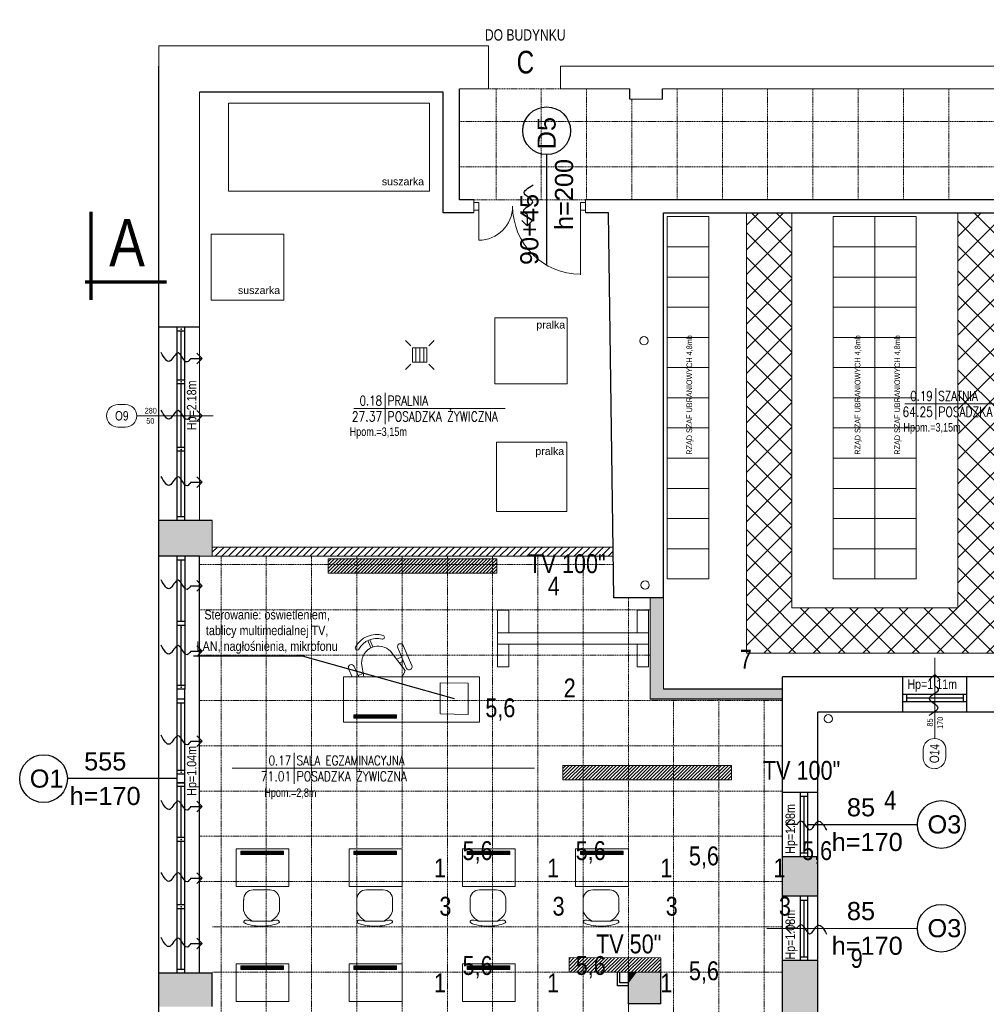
# Model space of a CAD drawing. Header units: millimetres. Extents: x -523 to 1404227, y -783705 to 1038705.
# Tile 45 of 256: x 352381 to 365192, y 12282 to 25327. Entities that reach past the tile are written whole.
import ezdxf
from ezdxf.enums import TextEntityAlignment as Align

# ---------------------------------------------------------------- set-up
doc = ezdxf.new("R2010")
doc.units = ezdxf.units.MM
doc.linetypes.add('DASHEDX2', pattern=[1.5, 1, -0.5])
for name, color, linetype, lineweight in [('13. Podpisy', 7, 'Continuous', 18), ('3. Opis stolarki drzwiowej i okiennej', 5, 'Continuous', 30), ('7. Projektowana ściana murowana', 7, 'Continuous', 13), ('BA_drz', 7, 'Continuous', 18), ('BA_KS_ist.', 34, 'Continuous', 13), ('BA_met', 7, 'Continuous', 18), ('BA_sym', 7, 'Continuous', 18), ('BA_txc', 1, 'Continuous', 18), ('BA_txs', 2, 'Continuous', 18), ('Cienka', 7, 'Continuous', 18), ('mm_Wentylacja', 5, 'Continuous', 50), ('mm_wentylacja_bloki', 7, 'Continuous', 18), ('PG_PRZERYWANE_ŚREDNIE', 1, 'DASHEDX2', 18), ('PG_WIDOKOWE_CIENKIE', 7, 'Continuous', 18), ('PG_WYPOSAŻENIE', 1, 'Continuous', 18), ('PG_ŚCIANY_DZIAŁOWE', 3, 'Continuous', 18), ('Przekrojowa', 60, 'Continuous', 18)]:
    doc.layers.add(name, color=color, linetype=linetype, lineweight=lineweight)
doc.styles.add('BIKTC', font='bikromsw.shx', dxfattribs={"width": 0.8})
doc.styles.add('BIKTS', font='bikromsw.shx', dxfattribs={"width": 0.85})
doc.styles.add('BIKWYM', font='BIKROMSW.SHX', dxfattribs={"width": 0.8})
doc.styles.add('ROMANS', font='romans', dxfattribs={"width": 0.7})
doc.styles.get("Standard").update_dxf_attribs({"font": 'arial.ttf'})

# ---------------------------------------------------------------- blocks, each defined once
blk = doc.blocks.new('bikmet')
blk.add_line((0, 1.65), (0, -1.65))
at = {"style": 'ROMANS', "width": 0.8}
blk.add_attdef('NRPOM', text='', height=1, dxfattribs=at).set_placement((-0.33, 0.33), align=Align.RIGHT)
blk.add_attdef('NWAPOM', (0.25, 0.33), '', height=1, dxfattribs=at)
blk.add_attdef('RAREA', text='', height=1.04, dxfattribs=at).set_placement((-0.33, -0.33), align=Align.TOP_RIGHT)
blk.add_attdef('PODLOGA', text='', height=1.04, dxfattribs=at).set_placement((0.25, -0.33), align=Align.TOP_LEFT)
blk = doc.blocks.new('dr1h901')
at = {"color": 0}
blk.add_line((-0.5, 0), (-0.5, 1), dxfattribs=at)
blk.add_line((0, 0.362), (0, -0.266))
blk.add_arc((-0.5, 0), 1, 0, 90, dxfattribs=at)
blk = doc.blocks.new('symdrz')
blk.add_lwpolyline([(-10, -30, -1), (-10, 30), (10, 30, -1), (10, -30)], format="xyb", close=True)
at = {"style": 'BIKTS', "width": 0.8}
blk.add_attdef('SZERDRZ', text='', height=25, dxfattribs=at).set_placement((77.1, 8.8), align=Align.CENTER)
blk.add_attdef('SYMDRZ', text='', height=25, dxfattribs=at).set_placement((0, 0), align=Align.MIDDLE)
blk.add_attdef('WYSDRZ', text='', height=25, dxfattribs=at).set_placement((77.1, -9.5), align=Align.TOP_CENTER)
blk = doc.blocks.new('podciecie')
at = {"layer": 'mm_Wentylacja', "color": 142, "lineweight": 30}
for p, q in [((23288, -37590.5), (23280.9, -37583.4)), ((23288, -37575.5), (23288, -37590.5)), ((23288, -37590.5), (23295.1, -37583.4))]:
    blk.add_line(p, q, dxfattribs=at)
blk.add_spline([(23288, -37575.5), (23283.2, -37570.7), (23295.2, -37558.8), (23284.2, -37547.8), (23295.8, -37536.2)], degree=3, dxfattribs=at)
blk = doc.blocks.new('A$C6810ecfa')
at = {"layer": 'BA_KS_ist.', "color": 18, "linetype": 'Continuous', "lineweight": 20, "ltscale": 25}
for centre in [(-1790.9, 2034), (-1789.4, 1710.4), (-1546.6, 1533.3)]:
    blk.add_circle(centre, 5.5, dxfattribs=at)
blk = doc.blocks.new('A$Cb384932f')
at = {"layer": 'BA_KS_ist.', "color": 34}
for p, q in [((-2107.2, 2034.5), (-2100.1, 2027.3)), ((-2097.5, 2024.8), (-2078.5, 2024.8)), ((-2097.5, 2005.7), (-2097.5, 2024.8)), ((-2093.1, 2024.8), (-2093.1, 2005.7)), ((-2088, 2024.8), (-2088, 2005.7)), ((-2082.9, 2024.8), (-2082.9, 2005.7)), ((-2078.5, 2024.8), (-2078.5, 2005.7)), ((-2075.9, 2027.3), (-2068.8, 2034.5)), ((-2107.2, 1996), (-2100.1, 2003.2)), ((-2078.5, 2005.7), (-2097.5, 2005.7)), ((-2068.8, 1996), (-2075.9, 2003.2))]:
    blk.add_line(p, q, dxfattribs=at)
blk = doc.blocks.new('A$C6e56510e')
at = {"layer": 'PG_WYPOSAŻENIE', "color": 251}
for p, q in [((354, 416), (130, 416)), ((259, 479), (225, 479)), ((5, 281), (5, 134)), ((479, 281), (479, 134)), ((356, 0), (131, 0))]:
    blk.add_line(p, q, dxfattribs=at)
for centre, radius, start, end in [((216, 211), 222, 112.8026, 161.5732), ((208, 6), 473, 87.8783, 114.1146), ((276, 6), 473, 65.8854, 92.1217), ((269, 211), 222, 18.4268, 67.1974), ((129, 124), 124, 175.2787, 270.8747), ((355, 124), 124, 269.1253, 4.7213)]:
    blk.add_arc(centre, radius, start, end, dxfattribs=at)
for points in [[(130, 416), (55, 403), (16, 407), (6, 430), (14, 438)], [(354, 416), (430, 403), (468, 407), (478, 430), (470, 438)]]:
    blk.add_spline(points, degree=3, dxfattribs=at)
blk = doc.blocks.new('A$Ce0212712')
at = {"layer": 'PG_WYPOSAŻENIE', "color": 251}
for p, q in [((56.2, 168.6), (45.4, 173.2)), ((116.2, 180), (56.2, 180)), ((56.2, 180), (56.2, 0)), ((116.2, 180), (116.2, 0)), ((42.2, 165.8), (56.2, 159.9)), ((51.6, 154.1), (54.4, 160.6)), ((6.9, 145.1), (16.5, 141)), ((8.1, 148), (17.8, 143.9)), ((56.2, 153.3), (38.3, 156.1)), ((22, 117.8), (47.5, 98.3)), ((17.7, 108.2), (44.2, 96.9)), ((32.7, 109.6), (29.9, 103)), ((35.3, 100.7), (37.5, 105.9)), ((41.1, 89.6), (14.6, 100.8)), ((116.2, 0), (56.2, 0))]:
    blk.add_line(p, q, dxfattribs=at)
for centre, radius, start, end in [((43.8, 169.5), 4, 66.9416, 246.9416), ((31.8, 136.2), 31.8, 117.8261, 196.0571), ((31.8, 136.2), 26.5, 117.8261, 196.0571), ((17.9, 161.8), 2.68, 305.0597, 110.5924), ((37.7, 133.7), 22.4, 88.5371, 225.346), ((3.7, 128.5), 2.68, 203.2907, 8.8234), ((16.2, 104.5), 4, 66.9416, 246.9416), ((42.7, 93.2), 4, 246.9416, 66.9416), ((33.4, 135.5), 39.8, 290.6531, 304.8412)]:
    blk.add_arc(centre, radius, start, end, dxfattribs=at)

msp = doc.modelspace()

# ---------------------------------------------------------------- hatches: boundary and pattern name
at = {"layer": '7. Projektowana ściana murowana', "ltscale": 100}
h = msp.add_hatch(dxfattribs=at)
h.set_pattern_fill('ANSI31', color=256, scale=20)
h.set_pattern_definition([(45, (0, -4932.51), (-44.901281, 44.901281), [])])
h.paths.add_polyline_path([(354934.33, 18337.52), (360240.26, 18337.52), (360241.91, 18217.52), (354934.33, 18217.52)])
at = {"layer": 'PG_WYPOSAŻENIE'}
h = msp.add_hatch(dxfattribs=at)
h.set_pattern_fill('ANSI37', color=251, scale=73)
h.set_pattern_definition([(45, (-152649.15, 347385.8), (-163.88967, 163.88967), []), (135, (-152649.15, 347385.8), (-163.88967, -163.88967), [])])
h.paths.add_polyline_path([(364814.33, 22767.52), (365414.33, 22767.52), (365414.33, 17536.22), (367614.33, 17536.22), (367614.33, 22767.52), (368214.33, 22767.52), (368214.33, 21572.52), (368214.33, 20972.52), (368214.33, 16936.22), (362014.33, 16936.22), (362014.33, 17536.22), (362014.33, 22767.52), (362614.33, 22767.52), (362614.33, 17536.22), (364814.33, 17536.22)])
h.paths.add_polyline_path([(368214.33, 17536.22), (369389.33, 17536.22), (369389.33, 16936.22), (368214.33, 16936.22)])
at = {"layer": 'PG_ŚCIANY_DZIAŁOWE'}
h = msp.add_hatch(color=252, dxfattribs=at)
h.dxf.hatch_style = 1
h.paths.add_polyline_path([(354934.33, 18692.52), (354224.33, 18692.52), (354224.33, 18217.52), (354764.33, 18217.52), (354934.33, 18217.52)])
at = {"layer": 'PG_ŚCIANY_DZIAŁOWE', "ltscale": 10}
h = msp.add_hatch(dxfattribs=at)
h.set_pattern_fill('ANSI31', color=253, scale=10)
h.set_pattern_definition([(45, (-27576.95, -1.78), (-22.4506403, 22.4506403), [])])
h.paths.add_polyline_path([(356470.62, 18184.82), (356470.62, 17993.75), (358705.62, 17993.75), (358705.62, 18184.82)])
at = {"layer": 'PG_ŚCIANY_DZIAŁOWE'}
h = msp.add_hatch(color=252, dxfattribs=at)
h.dxf.hatch_style = 1
h.paths.add_polyline_path([(360914.33, 17667.52), (360736.52, 17667.52), (360736.52, 16322.52), (362489.33, 16322.52), (362489.33, 16457.52), (360914.33, 16457.52)])
at = {"layer": 'PG_ŚCIANY_DZIAŁOWE', "ltscale": 10}
h = msp.add_hatch(dxfattribs=at)
h.set_pattern_fill('ANSI31', color=252)
h.set_pattern_definition([(45, (1500, -3936.192), (-2.24506403, 2.24506403), [])])
h.paths.add_polyline_path([(357377.27, 16071.17), (357377.27, 16116.17), (356811.91, 16116.17), (356811.91, 16071.17)])
h = msp.add_hatch(dxfattribs=at)
h.set_pattern_fill('ANSI31', color=116, scale=10)
h.set_pattern_definition([(45, (-24468.098, -2740.283), (-22.4506403, 22.4506403), [])])
h.paths.add_polyline_path([(359579.47, 15446.32), (359579.47, 15255.25), (361814.47, 15255.25), (361814.47, 15446.32)])
h = msp.add_hatch(dxfattribs=at)
h.set_pattern_fill('ANSI31', color=252)
h.set_pattern_definition([(45, (0, -5740.1336), (-2.24506403, 2.24506403), [])])
h.paths.add_polyline_path([(355877.27, 14267.23), (355877.27, 14312.22), (355311.91, 14312.22), (355311.91, 14267.23)])
h = msp.add_hatch(dxfattribs=at)
h.set_pattern_fill('ANSI31', color=252)
h.set_pattern_definition([(45, (1500, -5740.1336), (-2.24506403, 2.24506403), [])])
h.paths.add_polyline_path([(357377.27, 14267.23), (357377.27, 14312.22), (356811.91, 14312.22), (356811.91, 14267.23)])
h = msp.add_hatch(dxfattribs=at)
h.set_pattern_fill('ANSI31', color=252)
h.set_pattern_definition([(45, (3000, -5740.1336), (-2.24506403, 2.24506403), [])])
h.paths.add_polyline_path([(358877.27, 14267.23), (358877.27, 14312.22), (358311.91, 14312.22), (358311.91, 14267.23)])
h = msp.add_hatch(dxfattribs=at)
h.set_pattern_fill('ANSI31', color=252)
h.set_pattern_definition([(45, (4500, -5740.1336), (-2.24506403, 2.24506403), [])])
h.paths.add_polyline_path([(360377.27, 14267.23), (360377.27, 14312.22), (359811.91, 14312.22), (359811.91, 14267.23)])
at = {"layer": 'PG_ŚCIANY_DZIAŁOWE'}
h = msp.add_hatch(color=252, dxfattribs=at)
h.dxf.hatch_style = 1
h.paths.add_polyline_path([(362959.33, 14237.52), (362489.33, 14237.52), (362489.33, 13712.52), (362959.33, 13712.52)])
at = {"layer": 'PG_ŚCIANY_DZIAŁOWE', "ltscale": 10}
h = msp.add_hatch(dxfattribs=at)
h.set_pattern_fill('ANSI31', color=252)
h.set_pattern_definition([(45, (0, -7262.5104), (-2.24506403, 2.24506403), [])])
h.paths.add_polyline_path([(355877.27, 12744.86), (355877.27, 12789.85), (355311.91, 12789.85), (355311.91, 12744.86)])
h = msp.add_hatch(dxfattribs=at)
h.set_pattern_fill('ANSI31', color=252)
h.set_pattern_definition([(45, (1500, -7262.5104), (-2.24506403, 2.24506403), [])])
h.paths.add_polyline_path([(357377.27, 12744.86), (357377.27, 12789.85), (356811.91, 12789.85), (356811.91, 12744.86)])
h = msp.add_hatch(dxfattribs=at)
h.set_pattern_fill('ANSI31', color=252)
h.set_pattern_definition([(45, (3000, -7262.5104), (-2.24506403, 2.24506403), [])])
h.paths.add_polyline_path([(358877.27, 12744.86), (358877.27, 12789.85), (358311.91, 12789.85), (358311.91, 12744.86)])
h = msp.add_hatch(dxfattribs=at)
h.set_pattern_fill('ANSI31', color=253, scale=10, angle=-0.087838)
h.set_pattern_definition([(44.912162, (-24112.667, -4697.813), (-22.4161955, 22.4850323), [])])
h.paths.add_polyline_path([(359662.48, 12899.99), (359662.19, 12708.93), (360879.04, 12707.52), (360879.33, 12898.59)])
at = {"layer": 'PG_ŚCIANY_DZIAŁOWE'}
h = msp.add_hatch(color=252, dxfattribs=at)
h.dxf.hatch_style = 1
h.paths.add_polyline_path([(362959.33, 12862.52), (362489.33, 12862.52), (362489.33, 12152.52), (362959.33, 12152.52)])
h = msp.add_hatch(color=252, dxfattribs=at)
h.dxf.hatch_style = 1
h.paths.add_polyline_path([(354934.33, 12252.52), (354934.33, 12692.52), (354224.33, 12692.52), (354224.33, 12252.52)])
h = msp.add_hatch(color=252, dxfattribs=at)
h.dxf.hatch_style = 1
h.paths.add_polyline_path([(360879.33, 12287.52), (360879.33, 12702.52), (360557.85, 12702.52), (360449.33, 12558.33), (360449.33, 12287.52)])
h = msp.add_hatch(color=252, dxfattribs=at)
h.dxf.hatch_style = 1
h.paths.add_polyline_path([(360557.85, 12702.52), (360449.33, 12702.52), (360449.33, 12558.33)])

# ---------------------------------------------------------------- linework, layer by layer
for p, q in [((354224.33, 3087.52), (354224.33, 24712.52)), ((358209.33, 22942.52), (358209.33, 24412.52)), ((360469.33, 24272.52), (360469.33, 24412.52)), ((360899.33, 24272.52), (360899.33, 24412.52)), ((357994.33, 24367.52), (354764.33, 24367.52)), ((357994.33, 22767.52), (357994.33, 24367.52)), ((358399.33, 22942.52), (358209.33, 22942.52)), ((369509.33, 22942.52), (359879.33, 22942.52)), ((358399.33, 22767.52), (357994.33, 22767.52)), ((360184.33, 22767.52), (359879.33, 22767.52)), ((360254.33, 17667.52), (360184.33, 22767.52)), ((360914.33, 17667.52), (360914.33, 22767.52)), ((360914.33, 22767.52), (369344.33, 22767.52)), ((354764.33, 21252.52), (354224.33, 21252.52)), ((354469.33, 18692.52), (354469.33, 21252.52)), ((354569.33, 21202.52), (354469.33, 21202.52)), ((354519.33, 20553.04), (354519.33, 21202.52)), ((354569.33, 18692.52), (354569.33, 21252.52)), ((354569.33, 20553.04), (354469.33, 20553.04)), ((354569.33, 20503.04), (354469.33, 20503.04)), ((354519.33, 19658.57), (354519.33, 20503.04)), ((354569.33, 19658.57), (354469.33, 19658.57)), ((354569.33, 19608.57), (354469.33, 19608.57)), ((354519.33, 18742.52), (354519.33, 19608.57)), ((354934.33, 18692.52), (354224.33, 18692.52)), ((354569.33, 18742.52), (354469.33, 18742.52)), ((354569.33, 18692.52), (354469.33, 18692.52)), ((354764.33, 18217.52), (354224.33, 18217.52)), ((354569.33, 18217.52), (354469.33, 18217.52)), ((354469.33, 16457.52), (354469.33, 18217.52)), ((354569.33, 18167.52), (354469.33, 18167.52)), ((354519.33, 17353.77), (354519.33, 18167.52)), ((354569.33, 18217.52), (354569.33, 16457.52)), ((354764.33, 16457.52), (354764.33, 18217.52)), ((360914.33, 17667.52), (360254.33, 17667.52)), ((354569.33, 17353.77), (354469.33, 17353.77)), ((354569.33, 17301.27), (354469.33, 17301.27)), ((354519.33, 16507.52), (354519.33, 17301.27)), ((362489.33, 8497.52), (362489.33, 16622.52)), ((370829.33, 16622.52), (362489.33, 16622.52)), ((364084.33, 16152.52), (364084.33, 16622.52)), ((364934.33, 16152.52), (364934.33, 16622.52)), ((354569.33, 16507.52), (354469.33, 16507.52)), ((354469.33, 12692.52), (354469.33, 16457.52)), ((354569.33, 16457.52), (354469.33, 16457.52)), ((354569.33, 16457.52), (354469.33, 16457.52)), ((354569.33, 12692.52), (354569.33, 16457.52)), ((354764.33, 12692.52), (354764.33, 16457.52)), ((362489.33, 16457.52), (360914.33, 16457.52)), ((354569.33, 16322.52), (354469.33, 16322.52)), ((362489.33, 16322.52), (360736.52, 16322.52)), ((364934.33, 16387.52), (364084.33, 16387.52)), ((364134.33, 16387.52), (364134.33, 16287.52)), ((364884.33, 16337.52), (364134.33, 16337.52)), ((364884.33, 16387.52), (364884.33, 16287.52)), ((354569.33, 16272.52), (354469.33, 16272.52)), ((354519.33, 15381.27), (354519.33, 16272.52)), ((364934.33, 16287.52), (364084.33, 16287.52)), ((370299.33, 16152.52), (362959.33, 16152.52)), ((362959.33, 15737.52), (362959.33, 16152.52)), ((362959.33, 8742.52), (362959.33, 15737.52)), ((354569.33, 15381.27), (354469.33, 15381.27)), ((354569.33, 15381.27), (354469.33, 15381.27)), ((354569.33, 15331.27), (354469.33, 15331.27)), ((354569.33, 15331.27), (354469.33, 15331.27)), ((354569.33, 15331.27), (354469.33, 15331.27)), ((354469.33, 15216.27), (354569.33, 15216.27)), ((354569.33, 15216.27), (354469.33, 15216.27)), ((354569.33, 15166.27), (354469.33, 15166.27)), ((354519.33, 14490.02), (354519.33, 15166.27)), ((362959.33, 15087.52), (362489.33, 15087.52)), ((362724.33, 15087.52), (362724.33, 14237.52)), ((362724.33, 15037.52), (362824.33, 15037.52)), ((362774.33, 15037.52), (362774.33, 14287.52)), ((362824.33, 15087.52), (362824.33, 14237.52)), ((354569.33, 14490.02), (354469.33, 14490.02)), ((354569.33, 14440.02), (354469.33, 14440.02)), ((354519.33, 13598.77), (354519.33, 14440.02)), ((362959.33, 14237.52), (362489.33, 14237.52)), ((362724.33, 14287.52), (362824.33, 14287.52)), ((362959.33, 13712.52), (362489.33, 13712.52)), ((362724.33, 13712.52), (362724.33, 12862.52)), ((362824.33, 13712.52), (362824.33, 12862.52)), ((362824.33, 13702.52), (362824.33, 12872.52)), ((354569.33, 13598.77), (354469.33, 13598.77)), ((362724.33, 13662.52), (362824.33, 13662.52)), ((362774.33, 13662.52), (362774.33, 12912.52)), ((354569.33, 13548.77), (354469.33, 13548.77)), ((354519.33, 12742.52), (354519.33, 13548.77)), ((362959.33, 12862.52), (362489.33, 12862.52)), ((362724.33, 12912.52), (362824.33, 12912.52)), ((354934.33, 12692.52), (354224.33, 12692.52)), ((354569.33, 12742.52), (354469.33, 12742.52)), ((354569.33, 12692.52), (354469.33, 12692.52)), ((354934.33, 12252.52), (354934.33, 12692.52)), ((360449.33, 12287.52), (360449.33, 12702.52)), ((360879.33, 12287.52), (360879.33, 12702.52)), ((360879.33, 12287.52), (360449.33, 12287.52))]:
    msp.add_line(p, q)
at = {"lineweight": 20}
for p, q in [((358594.33, 24412.52), (358594.33, 24712.52)), ((359549.33, 24412.52), (359549.33, 24712.52)), ((359549.33, 24712.52), (370454.33, 24712.52)), ((358594.33, 24412.52), (358209.33, 24412.52)), ((360469.33, 24412.52), (359549.33, 24412.52)), ((366459.33, 24412.52), (360899.33, 24412.52)), ((354764.33, 24367.52), (354764.33, 18692.52)), ((360469.33, 24272.52), (360899.33, 24272.52)), ((358399.33, 22942.52), (358399.33, 22767.52)), ((358464.33, 22905.02), (358399.33, 22905.02)), ((358464.33, 22905.02), (358464.33, 22805.02)), ((359879.33, 22905.02), (359814.33, 22905.02)), ((359814.33, 22905.02), (359814.33, 22805.02)), ((359814.33, 22855.02), (359814.33, 21945.02)), ((359879.33, 22942.52), (359879.33, 22767.52)), ((358464.33, 22805.02), (358399.33, 22805.02)), ((359879.33, 22805.02), (359814.33, 22805.02)), ((354934.33, 18217.52), (354934.33, 18692.52)), ((354934.33, 18217.52), (354764.33, 18217.52)), ((364509.33, 15803.44), (364509.33, 16871.6)), ((363352.59, 13287.52), (362284.44, 13287.52))]:
    msp.add_line(p, q, dxfattribs=at)
at = {"ltscale": 10}
for p, q in [((354686.91, 16898.8), (356160.53, 16898.8)), ((356123.15, 16898.8), (358137.88, 16331.88)), ((360303.31, 12528.06), (360303.03, 12708.4)), ((360335.3, 12567.77), (360335.08, 12708.35)), ((360449.33, 12528.06), (360303.31, 12528.06)), ((360449.33, 12567.77), (360335.3, 12567.77))]:
    msp.add_line(p, q, dxfattribs=at)
for p in [(354519.33, 21227.52), (354519.33, 21227.52), (354519.33, 20528.04), (354519.33, 20528.04), (354519.33, 19633.57), (354519.33, 19633.57), (354519.33, 17276.27), (354519.33, 16482.52), (354519.33, 15356.27), (354519.33, 15356.27), (354519.33, 14465.02), (354519.33, 14465.02), (354519.33, 13573.77), (354519.33, 13573.77)]:
    msp.add_point(p)
at = {"layer": '13. Podpisy', "ltscale": 10}
for p, q in [((360736.52, 16322.52), (360736.52, 17667.52)), ((360914.33, 16457.52), (360914.33, 17667.52)), ((354469.33, 15216.27), (354469.33, 15331.27))]:
    msp.add_line(p, q, dxfattribs=at)
at = {"layer": '3. Opis stolarki drzwiowej i okiennej'}
for p, q in [((359365.36, 23539.11), (359363.31, 22083.91)), ((354469.33, 15273.77), (353014.13, 15271.71)), ((362824.33, 14662.52), (364279.53, 14664.57)), ((362824.33, 13287.52), (364279.53, 13289.57))]:
    msp.add_line(p, q, dxfattribs=at)
for centre in [(359365.36, 23855.64), (352697.61, 15271.71), (364596.06, 14664.57), (364596.06, 13289.57)]:
    msp.add_circle(centre, 316.53, dxfattribs=at)
at = {"layer": '7. Projektowana ściana murowana', "ltscale": 100}
for p, q in [((354934.33, 18337.52), (360240.26, 18337.52)), ((354934.33, 18217.52), (360241.91, 18217.52))]:
    msp.add_line(p, q, dxfattribs=at)
msp.add_lwpolyline([(354934.33, 18337.52), (360240.26, 18337.52), (360241.91, 18217.52), (354934.33, 18217.52)], close=True, dxfattribs=at)
at = {"layer": 'BA_drz', "color": 18}
msp.add_line((358464.33, 22855.02), (358464.33, 22405.02), dxfattribs=at)
msp.add_arc((358464.33, 22855.02), 450, 270, 0, dxfattribs=at)
at = {"layer": 'BA_met', "color": 18}
for p, q in [((364110.45, 20237.66), (366112.54, 20237.66)), ((356811.87, 20175.56), (358813.96, 20175.56)), ((355199.11, 15411.54), (359203.3, 15411.54))]:
    msp.add_line(p, q, dxfattribs=at)
at = {"layer": 'BA_sym', "color": 18}
msp.add_line((354943.92, 20079.25), (353933.66, 20079.25), dxfattribs=at)
at = {"layer": 'Cienka'}
for p, q in [((354224.33, 24712.52), (354224.33, 24982.52)), ((354224.33, 24982.52), (358594.33, 24982.52)), ((358594.33, 24712.52), (358594.33, 24982.52))]:
    msp.add_line(p, q, dxfattribs=at)
at = {"layer": 'PG_PRZERYWANE_ŚREDNIE', "color": 251, "lineweight": 15, "ltscale": 15}
for p, q in [((358594.33, 24412.52), (359549.33, 24412.52)), ((358694.33, 24412.52), (358694.33, 22942.52)), ((359294.33, 24412.52), (359294.33, 22942.52)), ((359894.33, 24412.52), (359894.33, 22942.52)), ((361094.33, 24412.52), (361094.33, 22942.52)), ((361694.33, 24412.52), (361694.33, 22942.52)), ((362294.33, 24412.52), (362294.33, 22942.52)), ((362894.33, 24412.52), (362894.33, 22942.52)), ((363494.33, 24412.52), (363494.33, 22942.52)), ((364094.33, 24412.52), (364094.33, 22942.52)), ((364694.33, 24412.52), (364694.33, 22942.52)), ((360494.33, 24272.52), (360494.33, 22942.52)), ((358209.33, 23977.52), (372434.33, 23977.52)), ((358209.33, 23377.52), (372434.33, 23377.52)), ((358399.33, 22942.52), (359879.33, 22942.52)), ((355049.33, 18217.52), (355049.33, 6707.52)), ((355649.33, 18217.52), (355649.33, 6707.52)), ((356249.33, 18217.52), (356249.33, 6707.52)), ((356849.33, 18217.52), (356849.33, 6707.52)), ((357449.33, 18217.52), (357449.33, 6707.52)), ((358049.33, 18217.52), (358049.33, 6707.52)), ((358649.33, 18217.52), (358649.33, 6707.52)), ((359249.33, 18217.52), (359249.33, 6707.52)), ((359849.33, 18217.52), (359849.33, 6707.52)), ((360248.29, 18107.52), (354764.33, 18107.52)), ((360449.33, 12702.52), (360449.33, 17667.52)), ((360736.52, 17507.52), (354764.33, 17507.52)), ((360736.52, 16907.52), (354764.33, 16907.52)), ((362489.33, 16307.52), (354764.33, 16307.52)), ((361647.7, 8531.32), (361647.7, 16327.8)), ((361048.65, 8497.52), (361048.65, 16293.99)), ((362247.31, 8509.73), (362247.31, 16306.2)), ((362489.33, 15707.52), (354764.33, 15707.52)), ((362489.33, 15107.52), (354764.33, 15107.52)), ((362489.33, 14507.52), (354764.33, 14507.52)), ((362489.33, 13907.52), (354764.33, 13907.52)), ((362489.33, 13307.52), (354934.33, 13307.52)), ((362489.33, 12707.52), (354934.33, 12707.52)), ((360449.33, 12287.52), (360449.33, 6707.52))]:
    msp.add_line(p, q, dxfattribs=at)
at = {"layer": 'PG_WIDOKOWE_CIENKIE', "color": 18, "lineweight": 70}
for p, q in [((353327.25, 21614.93), (353327.25, 22779.93)), ((354327.25, 21849.93), (353247.25, 21849.93))]:
    msp.add_line(p, q, dxfattribs=at)
at = {"layer": 'PG_WIDOKOWE_CIENKIE', "lineweight": 13}
for points in [[(357811.01, 24221.77), (357811.01, 23056.09), (355147.9, 23056.09), (355147.9, 24221.77)], [(355881.76, 22486.4), (355881.76, 21611.77), (354920.14, 21611.77), (354920.14, 22486.4)], [(359638.33, 21376.61), (359638.33, 20501.98), (358676.71, 20501.98), (358676.71, 21376.61)], [(359632.87, 19731.21), (359632.87, 18812.85), (358698.57, 18812.85), (358698.57, 19731.21)]]:
    msp.add_lwpolyline(points, close=True, dxfattribs=at)
at = {"layer": 'PG_WYPOSAŻENIE', "color": 251}
for p, q in [((362014.33, 16936.22), (362014.33, 22767.52)), ((362014.33, 22767.52), (362614.33, 22767.52)), ((362614.33, 22767.52), (362614.33, 17536.22)), ((364814.33, 17536.22), (364814.33, 22767.52)), ((364814.33, 22767.52), (365414.33, 22767.52)), ((360964.33, 22317.52), (361514.33, 22317.52)), ((363164.33, 22317.52), (363714.33, 22317.52)), ((363714.33, 22317.52), (364264.33, 22317.52)), ((360964.33, 21917.52), (361514.33, 21917.52)), ((363164.33, 21917.52), (363714.33, 21917.52)), ((363714.33, 21917.52), (364264.33, 21917.52)), ((360964.33, 21517.52), (361514.33, 21517.52)), ((363164.33, 21517.52), (363714.33, 21517.52)), ((363714.33, 21517.52), (364264.33, 21517.52)), ((360964.33, 21117.52), (361514.33, 21117.52)), ((363164.33, 21117.52), (363714.33, 21117.52)), ((363714.33, 21117.52), (364264.33, 21117.52)), ((360964.33, 20717.52), (361514.33, 20717.52)), ((363164.33, 20717.52), (363714.33, 20717.52)), ((363714.33, 20717.52), (364264.33, 20717.52)), ((360964.33, 20317.52), (361514.33, 20317.52)), ((363164.33, 20317.52), (363714.33, 20317.52)), ((363714.33, 20317.52), (364264.33, 20317.52)), ((360964.33, 19917.52), (361514.33, 19917.52)), ((363164.33, 19917.52), (363714.33, 19917.52)), ((363714.33, 19917.52), (364264.33, 19917.52)), ((360964.33, 19517.52), (361514.33, 19517.52)), ((363164.33, 19517.52), (363714.33, 19517.52)), ((363714.33, 19517.52), (364264.33, 19517.52)), ((360964.33, 19117.52), (361514.33, 19117.52)), ((363164.33, 19117.52), (363714.33, 19117.52)), ((363714.33, 19117.52), (364264.33, 19117.52)), ((360964.33, 18717.52), (361514.33, 18717.52)), ((363164.33, 18717.52), (363714.33, 18717.52)), ((363714.33, 18717.52), (364264.33, 18717.52)), ((360964.33, 18317.52), (361514.33, 18317.52)), ((363164.33, 18317.52), (363714.33, 18317.52)), ((363714.33, 18317.52), (364264.33, 18317.52)), ((360964.33, 17917.52), (361514.33, 17917.52)), ((363164.33, 17917.52), (363714.33, 17917.52)), ((363714.33, 17917.52), (364264.33, 17917.52)), ((354764.33, 16936.22), (354764.33, 17536.22)), ((358714.38, 17201.66), (358714.38, 17501.66)), ((358714.38, 17501.66), (358864.38, 17501.66)), ((358864.38, 17501.66), (358864.38, 17201.66)), ((360714.38, 17501.66), (360564.38, 17501.66)), ((360564.38, 17501.66), (360564.38, 17201.66)), ((360714.38, 17201.66), (360714.38, 17501.66)), ((362614.33, 17536.22), (364814.33, 17536.22)), ((358714.38, 17201.66), (360714.38, 17201.66)), ((358714.38, 17051.66), (358714.38, 17201.66)), ((358714.38, 17201.66), (358714.38, 17051.66)), ((360714.38, 17201.66), (360714.38, 17051.66)), ((360714.38, 17051.66), (358714.38, 17051.66)), ((358714.38, 17051.66), (358714.38, 16751.66)), ((358864.38, 16751.66), (358864.38, 17051.66)), ((360564.38, 16751.66), (360564.38, 17051.66)), ((360714.38, 17051.66), (360714.38, 16751.66)), ((358714.38, 16751.66), (358864.38, 16751.66)), ((360714.38, 16751.66), (360564.38, 16751.66))]:
    msp.add_line(p, q, dxfattribs=at)
for points in [[(361514.33, 22717.52), (361514.33, 17917.52), (360964.33, 17917.52), (360964.33, 22717.52)], [(363714.33, 22717.52), (363714.33, 17917.52), (363164.33, 17917.52), (363164.33, 22717.52)], [(364264.33, 22717.52), (364264.33, 17917.52), (363714.33, 17917.52), (363714.33, 22717.52)], [(356470.62, 18184.82), (358705.62, 18184.82), (358705.62, 17993.75), (356470.62, 17993.75)], [(357952.25, 16540.91), (358323.51, 16535.03), (358323.51, 16122.84), (357952.25, 16128.73)], [(355949.33, 13841.58), (355949.33, 14341.58), (355249.33, 14341.58), (355249.33, 13841.58)], [(357449.33, 13841.58), (357449.33, 14341.58), (356749.33, 14341.58), (356749.33, 13841.58)], [(358949.33, 13841.58), (358949.33, 14341.58), (358249.33, 14341.58), (358249.33, 13841.58)], [(360449.33, 13841.58), (360449.33, 14341.58), (359749.33, 14341.58), (359749.33, 13841.58)], [(355949.33, 12319.2), (355949.33, 12819.2), (355249.33, 12819.2), (355249.33, 12319.2)], [(357449.33, 12319.2), (357449.33, 12819.2), (356749.33, 12819.2), (356749.33, 12319.2)], [(358949.33, 12319.2), (358949.33, 12819.2), (358249.33, 12819.2), (358249.33, 12319.2)], [(359662.48, 12899.99), (360879.33, 12898.59), (360879.04, 12707.52), (359662.19, 12708.93)]]:
    msp.add_lwpolyline(points, close=True, dxfattribs=at)
msp.add_lwpolyline([(368214.33, 16936.22), (368214.33, 16936.22), (362014.33, 16936.22)], dxfattribs=at)
at = {"layer": 'PG_WYPOSAŻENIE', "color": 116}
msp.add_lwpolyline([(359579.47, 15446.32), (361814.47, 15446.32), (361814.47, 15255.25), (359579.47, 15255.25)], close=True, dxfattribs=at)
at = {"layer": 'PG_ŚCIANY_DZIAŁOWE', "color": 252, "ltscale": 10}
for points in [[(356811.91, 16116.17), (357377.27, 16116.17), (357377.27, 16071.17), (356811.91, 16071.17)], [(355311.91, 14312.22), (355877.27, 14312.22), (355877.27, 14267.23), (355311.91, 14267.23)], [(356811.91, 14312.22), (357377.27, 14312.22), (357377.27, 14267.23), (356811.91, 14267.23)], [(358311.91, 14312.22), (358877.27, 14312.22), (358877.27, 14267.23), (358311.91, 14267.23)], [(359811.91, 14312.22), (360377.27, 14312.22), (360377.27, 14267.23), (359811.91, 14267.23)], [(355311.91, 12789.85), (355877.27, 12789.85), (355877.27, 12744.86), (355311.91, 12744.86)], [(356811.91, 12789.85), (357377.27, 12789.85), (357377.27, 12744.86), (356811.91, 12744.86)], [(358311.91, 12789.85), (358877.27, 12789.85), (358877.27, 12744.86), (358311.91, 12744.86)]]:
    msp.add_lwpolyline(points, close=True, dxfattribs=at)

# ---------------------------------------------------------------- block references
at = {"color": 5, "lineweight": 20, "xscale": -10, "yscale": 10, "zscale": 10, "rotation": 90}
msp.add_blockref('A$Ce0212712', (358473.19, 17181.52), dxfattribs=at)
at = {"ltscale": 10, "xscale": -1, "rotation": 180}
for p in [(355344.63, 13797.86), (356844.63, 13797.86), (358344.63, 13797.86), (359844.63, 13797.86)]:
    msp.add_blockref('A$C6e56510e', p, dxfattribs=at)
at = {"layer": 'BA_drz', "color": 18, "xscale": 900, "yscale": 900, "zscale": -900, "rotation": 180}
msp.add_blockref('dr1h901', (359364.33, 22855.02), dxfattribs=at)
at = {"layer": 'BA_met', "color": 18, "xscale": 125, "yscale": 125, "zscale": 125}
for p, values in [((357226.05, 20175.56), {'NRPOM': '0.18', 'NWAPOM': 'PRALNIA', 'RAREA': '27.37', 'PODLOGA': 'POSADZKA ŻYWICZNA'}), ((364524.64, 20237.66), {'NRPOM': '0.19', 'NWAPOM': 'SZATNIA', 'RAREA': '64.25', 'PODLOGA': 'POSADZKA ŻYWICZNA'}), ((356020.45, 15408.02), {'NRPOM': '0.17', 'NWAPOM': 'SALA EGZAMINACYJNA', 'RAREA': '71.01', 'PODLOGA': 'POSADZKA ŻYWICZNA'})]:
    msp.add_blockref('bikmet', p, dxfattribs=at).add_auto_attribs(values)
at = {"layer": 'BA_sym', "color": 18}
ref = msp.add_blockref('symdrz', (353733.66, 20079.25), dxfattribs=dict(at, xscale=5.000000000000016, yscale=5.000000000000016, zscale=5.000000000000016, rotation=180.0000047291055))
ref.add_attrib('Symdrz', 'O9', dxfattribs={"height": 125, "rotation": 0.000005, "style": 'BIKTS', "width": 0.8}).set_placement((353733.66, 20079.25), align=Align.MIDDLE_CENTER)
ref.add_attrib('Szerdrz', '50', dxfattribs={"layer": 'BA_txc', "height": 75, "rotation": 0.000005, "style": 'BIKTS', "width": 0.8}).set_placement((354112.93, 20011.75), align=Align.MIDDLE_CENTER)
ref.add_attrib('Wysdrz', '280', dxfattribs={"layer": 'BA_txc', "height": 75, "rotation": 0.000005, "style": 'BIKTS', "width": 0.8}).set_placement((354118.59, 20146.75), align=Align.MIDDLE_CENTER)
ref = msp.add_blockref('symdrz', (364505.13, 15603.49), dxfattribs=dict(at, xscale=5.000000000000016, yscale=5.000000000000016, zscale=5.000000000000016, rotation=268.7952046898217))
ref.add_attrib('Symdrz', 'O14', dxfattribs={"height": 125, "rotation": 88.795205, "style": 'BIKTS', "width": 0.8}).set_placement((364505.13, 15603.49), align=Align.MIDDLE_CENTER)
ref.add_attrib('Szerdrz', '170', dxfattribs={"layer": 'BA_txc', "height": 75, "rotation": 88.795205, "style": 'BIKTS', "width": 0.8}).set_placement((364580.59, 16011.8), align=Align.MIDDLE_CENTER)
ref.add_attrib('Wysdrz', '85', dxfattribs={"layer": 'BA_txc', "height": 75, "rotation": 88.795205, "style": 'BIKTS', "width": 0.8}).set_placement((364445.74, 16015.71), align=Align.MIDDLE_CENTER)
at = {"layer": 'mm_Wentylacja', "color": 2, "lineweight": 30, "xscale": 10, "yscale": 10, "zscale": 10}
msp.add_blockref('podciecie', (126228.86, 398499.4), dxfattribs=at)
for p, rotation in [((-21106.77, -212040.01), 89.99999999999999), ((-21106.77, -212802.81), 89.99999999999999), ((-21106.77, -213681.55), 89.99999999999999), ((-21106.77, -215052.77), 89.99999999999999), ((-21106.77, -215918.21), 89.99999999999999), ((597388.03, -359253.53), 180), ((-21106.77, -217112.13), 89.99999999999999), ((-21106.77, -217977.56), 89.99999999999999), ((738438.3, 247545.28), 270), ((-21106.77, -218927.81), 89.99999999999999), ((738438.3, 246169.5), 270), ((-21106.77, -219793.25), 89.99999999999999)]:
    msp.add_blockref('podciecie', p, dxfattribs=dict(at, rotation=rotation))
at = {"layer": 'Przekrojowa', "xscale": 10, "yscale": 10, "zscale": 10}
for name in ['A$C6810ecfa', 'A$Cb384932f']:
    msp.add_blockref(name, (378564.33, 732.52), dxfattribs=at)

# ---------------------------------------------------------------- texts
at = {"char_height": 100, "attachment_point": 1}
for s, insert in [('suszarka', (357181.14, 23233.6)), ('suszarka', (355274.03, 21791.99)), ('pralka', (359229.55, 21335.41)), ('pralka', (359216.3, 19660.29))]:
    msp.add_mtext_dynamic_manual_height_columns(s, width=6506.7953, gutter_width=500, heights=[0], dxfattribs=dict(at, insert=insert))
at = {"layer": '3. Opis stolarki drzwiowej i okiennej', "char_height": 240, "width": 1203.5164, "attachment_point": 3, "rotation": 90}
for s, insert in [('{\\f@Arial Unicode MS|b0|i0|c238|p34;D5}', (359244.38, 24038.57)), ('{\\f@Arial Unicode MS|b0|i0|c238|p34;h=200}', (359475.27, 23482.4)), ('{\\f@Arial Unicode MS|b0|i0|c238|p34;90+45}', (359015.55, 23018.65))]:
    msp.add_mtext(s, dxfattribs=dict(at, insert=insert))
at = {"layer": '3. Opis stolarki drzwiowej i okiennej', "char_height": 240, "width": 1203.5164, "attachment_point": 1}
for s, insert in [('{\\f@Arial Unicode MS|b0|i0|c238|p34;555}', (353235.2, 15621.51)), ('{\\f@Arial Unicode MS|b0|i0|c238|p34;O1}', (352514.67, 15392.7)), ('{\\f@Arial Unicode MS|b0|i0|c238|p34;h=170}', (353041.81, 15161.8)), ('{\\f@Arial Unicode MS|b0|i0|c238|p34;85}', (363344.79, 15012.33)), ('{\\f@Arial Unicode MS|b0|i0|c238|p34;O3}', (364413.12, 14785.56)), ('{\\f@Arial Unicode MS|b0|i0|c238|p34;h=170}', (363143.28, 14552.61)), ('{\\f@Arial Unicode MS|b0|i0|c238|p34;85}', (363344.79, 13637.33)), ('{\\f@Arial Unicode MS|b0|i0|c238|p34;O3}', (364413.12, 13410.56)), ('{\\f@Arial Unicode MS|b0|i0|c238|p34;h=170}', (363143.28, 13177.61))]:
    msp.add_mtext(s, dxfattribs=dict(at, insert=insert))
at = {"layer": 'BA_txs', "color": 18, "style": 'BIKTS', "width": 0.85}
for s, height, p in [('A', 625, (353567.25, 22059.92)), ('Hp=1.11m', 125, (364145.39, 16460.73))]:
    msp.add_text(s, height=height, dxfattribs=at).set_placement(p)
for s, p in [('Hp=2.18m', (354721.93, 19887.69)), ('Hp=1.04m', (354721.93, 15045.1)), ('Hp=1.08m', (362655.83, 14274.7)), ('Hp=1.08m', (362655.83, 12873.88))]:
    msp.add_text(s, height=125, rotation=90, dxfattribs=at).set_placement(p)
at = {"layer": 'Cienka', "color": 7, "lineweight": 0, "attachment_point": 5, "style": 'BIKWYM'}
for s, insert, char_height in [('\\A1;DO BUDYNKU', (359081.56, 25124.49), 150), ('\\A1;C', (359083.63, 24762.61), 300)]:
    msp.add_mtext(s, dxfattribs=dict(at, insert=insert, char_height=char_height))
at = {"layer": 'mm_wentylacja_bloki'}
for s, insert, char_height, width, attachment_point in [('{\\fArial Narrow|b0|i0|c238|p34;TV 100"}', (359635.08, 18244.59), 250, 4953.4512, 2), ('{\\fArial Narrow|b0|i0|c238|p34;Sterowanie: oświetleniem, \\Ptablicy multimedialnej TV, \\PLAN, nagłośnienia, mikrofonu}', (355660.36, 16926.69), 125, 1875.1658, 8), ('{\\fArial Narrow|b0|i0|c238|p34;4}', (359459.78, 17699.56), 250, 4953.4512, 8), ('{\\fArial Narrow|b0|i0|c238|p34;7}', (362005.16, 16728.86), 250, 4953.4512, 8), ('{\\fArial Narrow|b0|i0|c238|p34;2}', (359670.77, 16347.98), 250, 4953.4512, 8), ('{\\fArial Narrow|b0|i0|c238|p34;5,6}', (358751.84, 16038.91), 250, 4953.4512, 8), ('{\\fArial Narrow|b0|i0|c238|p34;TV 100"}', (362743.94, 15506.09), 250, 4953.4512, 2), ('{\\fArial Narrow|b0|i0|c238|p34;4}', (363920.3, 14862.43), 250, 4953.4512, 8), ('{\\fArial Narrow|b0|i0|c238|p34;5,6}', (358449.67, 14146.7), 250, 4953.4512, 8), ('{\\fArial Narrow|b0|i0|c238|p34;5,6}', (359949.67, 14146.7), 250, 4953.4512, 8), ('{\\fArial Narrow|b0|i0|c238|p34;5,6}', (362949.67, 14146.7), 250, 4953.4512, 8), ('{\\fArial Narrow|b0|i0|c238|p34;5,6}', (361449.67, 14076.7), 250, 4953.4512, 8), ('{\\fArial Narrow|b0|i0|c238|p34;1}', (357951.31, 13962.66), 250, 4953.4512, 8), ('{\\fArial Narrow|b0|i0|c238|p34;1}', (359451.31, 13962.66), 250, 4953.4512, 8), ('{\\fArial Narrow|b0|i0|c238|p34;1}', (360951.31, 13962.66), 250, 4953.4512, 8), ('{\\fArial Narrow|b0|i0|c238|p34;1}', (362451.31, 13962.66), 250, 4953.4512, 8), ('{\\fArial Narrow|b0|i0|c238|p34;3}', (358023.23, 13453.05), 250, 4953.4512, 8), ('{\\fArial Narrow|b0|i0|c238|p34;3}', (359523.23, 13453.05), 250, 4953.4512, 8), ('{\\fArial Narrow|b0|i0|c238|p34;3}', (361023.23, 13453.05), 250, 4953.4512, 8), ('{\\fArial Narrow|b0|i0|c238|p34;3}', (362523.23, 13453.05), 250, 4953.4512, 8), ('{\\fArial Narrow|b0|i0|c238|p34;9}', (363474.55, 12761.12), 250, 4953.4512, 8), ('{\\fArial Narrow|b0|i0|c238|p34;5,6}', (358449.67, 12624.33), 250, 4953.4512, 8), ('{\\fArial Narrow|b0|i0|c238|p34;5,6}', (359949.67, 12624.33), 250, 4953.4512, 8), ('{\\fArial Narrow|b0|i0|c238|p34;5,6}', (361449.67, 12554.33), 250, 4953.4512, 8), ('{\\fArial Narrow|b0|i0|c238|p34;1}', (357951.31, 12440.28), 250, 4953.4512, 8), ('{\\fArial Narrow|b0|i0|c238|p34;1}', (359451.31, 12440.28), 250, 4953.4512, 8), ('{\\fArial Narrow|b0|i0|c238|p34;1}', (360951.31, 12440.28), 250, 4953.4512, 8)]:
    msp.add_mtext(s, dxfattribs=dict(at, insert=insert, char_height=char_height, width=width, attachment_point=attachment_point))
at = {"layer": 'mm_wentylacja_bloki', "insert": (360453.01, 13206.92), "char_height": 250, "width": 4953.4512, "attachment_point": 2, "rotation": 359.912162}
msp.add_mtext('{\\fArial Narrow|b0|i0|c238|p34;TV 50"}', dxfattribs=at)
at = {"layer": 'PG_WYPOSAŻENIE', "color": 18, "attachment_point": 1, "style": 'BIKTC'}
for s, width, gutter_width, insert, char_height, rotation in [('RZĄD SZAF UBRANIOWYCH 4,8mb', 6506.7953, 500, (361218.6, 19563.46), 75, 90), ('RZĄD SZAF UBRANIOWYCH 4,8mb', 6506.7953, 500, (363449.18, 19563.46), 75, 90), ('RZĄD SZAF UBRANIOWYCH 4,8mb', 6506.7953, 500, (363974.73, 19563.46), 75, 90), ('Hpom.=3,15m', 9760.1929, 750, (364093.29, 19982.79), 112.5, 360), ('Hpom.=3,15m', 9760.1929, 750, (356753.96, 19924.66), 112.5, 360), ('Hpom.=2,8m', 9760.1929, 750, (355622.46, 15141.9), 112.5, 360)]:
    msp.add_mtext_dynamic_manual_height_columns(s, width=width, gutter_width=gutter_width, heights=[0], dxfattribs=dict(at, insert=insert, char_height=char_height, rotation=rotation))

doc.saveas('drawing.dxf')
